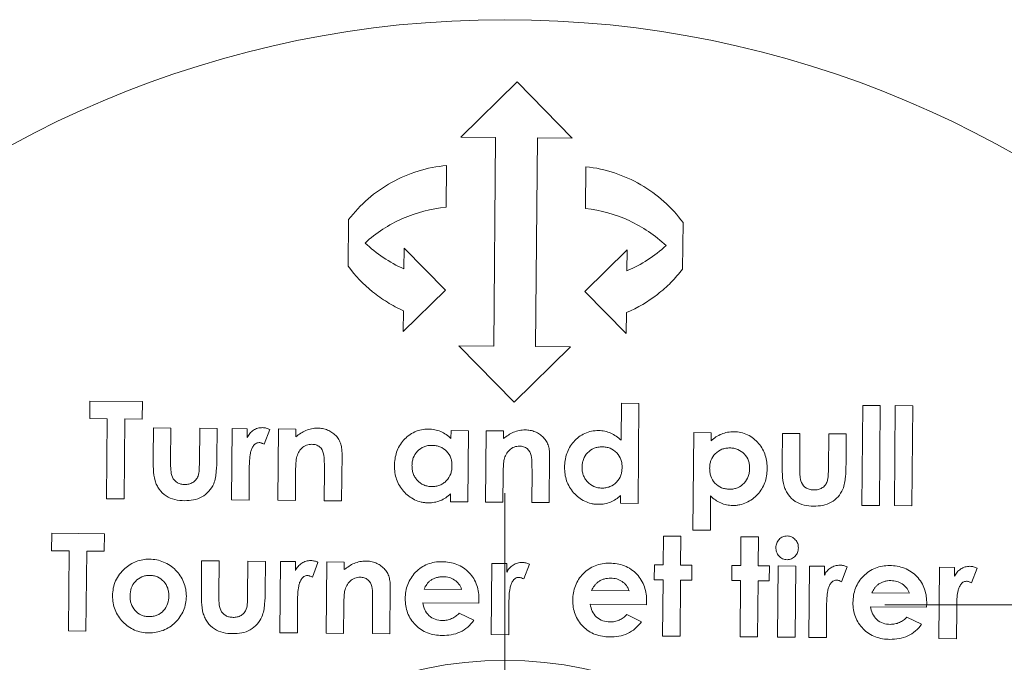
# Model space of a CAD drawing. Header units: millimetres. Extents: x 150 to 972, y 37 to 799.
# Tile 26 of 29: x 877 to 912, y 641 to 664. Entities that reach past the tile are written whole.
import ezdxf

# ---------------------------------------------------------------- set-up
doc = ezdxf.new("R2010")
doc.units = ezdxf.units.MM

# ---------------------------------------------------------------- blocks, each defined once
blk = doc.blocks.new('SW_CENTERMARKSYMBOL_9')
at = {"color": 0, "linetype": 'Continuous', "lineweight": 0}
for p, q in [((0, 2.5), (0, 4.65)), ((0, 0), (0, 2.5)), ((-2.5, 0), (-4.65, 0)), ((0, 0), (-2.5, 0)), ((0, 0), (2.5, 0)), ((0, 0), (0, -2.5)), ((2.5, 0), (4.65, 0)), ((0, -2.5), (0, -4.65))]:
    blk.add_line(p, q, dxfattribs=at)
blk = doc.blocks.new('SW_CENTERMARKSYMBOL_10')
at = {"color": 0, "linetype": 'Continuous', "lineweight": 0}
blk.add_line((0, 5), (0, 20), dxfattribs=at)

msp = doc.modelspace()

# ---------------------------------------------------------------- linework, layer by layer
at = {"color": 7, "linetype": 'Continuous', "lineweight": 15}
for p, q in [((894.828, 661.733), (892.81, 659.751)), ((896.81, 659.716), (894.828, 661.733)), ((892.81, 659.751), (894.06, 659.74)), ((894.06, 659.74), (893.995, 652.24)), ((895.495, 652.227), (895.56, 659.727)), ((895.56, 659.727), (896.81, 659.716)), ((892.288, 657.23), (892.301, 658.73)), ((897.301, 658.686), (897.288, 657.186)), ((888.784, 656.786), (888.77, 655.118)), ((900.769, 655.014), (900.784, 656.681)), ((890.775, 655.768), (890.769, 655.018)), ((892.262, 654.255), (890.775, 655.768)), ((898.775, 655.698), (897.262, 654.212)), ((898.769, 654.948), (898.775, 655.698)), ((890.749, 652.768), (892.262, 654.255)), ((897.262, 654.212), (898.749, 652.699)), ((890.756, 653.518), (890.749, 652.768)), ((898.749, 652.699), (898.755, 653.449)), ((893.995, 652.24), (892.745, 652.251)), ((892.745, 652.251), (894.727, 650.234)), ((894.727, 650.234), (896.745, 652.216)), ((896.745, 652.216), (895.495, 652.227)), ((879.502, 650.272), (879.497, 649.644)), ((881.387, 650.255), (879.502, 650.272)), ((881.381, 649.627), (881.387, 650.255)), ((898.573, 650.195), (898.561, 648.865)), ((899.201, 650.19), (898.573, 650.195)), ((899.17, 646.6), (899.201, 650.19)), ((907.233, 650.12), (907.202, 646.53)), ((907.861, 650.114), (907.233, 650.12)), ((907.83, 646.525), (907.861, 650.114)), ((908.4, 650.109), (908.368, 646.52)), ((909.028, 650.104), (908.4, 650.109)), ((908.996, 646.514), (909.028, 650.104)), ((879.497, 649.644), (880.125, 649.638)), ((880.125, 649.638), (880.1, 646.767)), ((880.728, 646.761), (880.753, 649.633)), ((880.753, 649.633), (881.381, 649.627)), ((881.783, 649.31), (881.773, 648.253)), ((882.411, 649.304), (881.783, 649.31)), ((882.4, 648.077), (882.411, 649.304)), ((883.443, 649.295), (883.432, 648.047)), ((884.071, 649.29), (883.443, 649.295)), ((884.062, 648.215), (884.071, 649.29)), ((884.609, 649.285), (884.587, 646.727)), ((885.148, 649.28), (884.609, 649.285)), ((885.145, 648.966), (885.148, 649.28)), ((886.27, 649.271), (886.247, 646.713)), ((886.898, 649.265), (886.27, 649.271)), ((886.895, 648.994), (886.898, 649.265)), ((885.756, 648.725), (885.955, 649.255)), ((892.462, 649.216), (892.459, 648.928)), ((893.09, 649.211), (892.462, 649.216)), ((893.067, 646.653), (893.09, 649.211)), ((893.718, 649.206), (893.696, 646.648)), ((894.346, 649.2), (893.718, 649.206)), ((894.344, 648.929), (894.346, 649.2)), ((901.166, 649.141), (901.136, 645.641)), ((901.795, 649.135), (901.166, 649.141)), ((901.792, 648.847), (901.795, 649.135)), ((904.352, 649.113), (904.343, 648.056)), ((904.98, 649.107), (904.352, 649.113)), ((904.97, 647.88), (904.98, 649.107)), ((906.012, 649.098), (906.001, 647.85)), ((906.641, 649.093), (906.012, 649.098)), ((906.631, 648.018), (906.641, 649.093)), ((888.536, 646.693), (888.55, 648.37)), ((895.984, 646.628), (895.999, 648.305)), ((885.224, 647.757), (885.223, 647.882)), ((885.215, 646.722), (885.224, 647.757)), ((886.875, 646.707), (886.884, 647.725)), ((887.917, 647.809), (887.907, 646.698)), ((894.324, 646.642), (894.333, 647.66)), ((895.366, 647.744), (895.356, 646.633)), ((892.442, 646.938), (892.439, 646.659)), ((898.544, 646.885), (898.542, 646.606)), ((901.764, 645.635), (901.775, 646.866)), ((880.1, 646.767), (880.728, 646.761)), ((884.587, 646.727), (885.215, 646.722)), ((886.247, 646.713), (886.875, 646.707)), ((887.907, 646.698), (888.536, 646.693)), ((892.439, 646.659), (893.067, 646.653)), ((893.696, 646.648), (894.324, 646.642)), ((895.356, 646.633), (895.984, 646.628)), ((898.542, 646.606), (899.17, 646.6)), ((907.202, 646.53), (907.83, 646.525)), ((908.368, 646.52), (908.996, 646.514)), ((878.138, 645.527), (878.132, 644.899)), ((880.023, 645.511), (878.138, 645.527)), ((880.017, 644.883), (880.023, 645.511)), ((900.08, 645.426), (900.071, 644.394)), ((900.708, 645.42), (900.08, 645.426)), ((900.699, 644.388), (900.708, 645.42)), ((901.136, 645.641), (901.764, 645.635)), ((902.862, 645.401), (902.853, 644.369)), ((903.49, 645.396), (902.862, 645.401)), ((903.481, 644.364), (903.49, 645.396)), ((878.132, 644.899), (878.761, 644.894)), ((878.761, 644.894), (878.736, 642.022)), ((879.364, 642.017), (879.389, 644.888)), ((879.389, 644.888), (880.017, 644.883)), ((883.514, 644.538), (883.505, 643.482)), ((884.142, 644.533), (883.514, 644.538)), ((884.132, 643.305), (884.142, 644.533)), ((885.174, 644.524), (885.163, 643.275)), ((885.803, 644.518), (885.174, 644.524)), ((885.793, 643.443), (885.803, 644.518)), ((886.341, 644.514), (886.319, 641.956)), ((886.879, 644.509), (886.341, 644.514)), ((886.877, 644.194), (886.879, 644.509)), ((887.487, 643.953), (887.687, 644.484)), ((888.001, 644.499), (887.979, 641.941)), ((888.629, 644.494), (888.001, 644.499)), ((888.627, 644.223), (888.629, 644.494)), ((893.924, 644.447), (893.902, 641.89)), ((894.462, 644.443), (893.924, 644.447)), ((894.46, 644.128), (894.462, 644.443)), ((895.07, 643.887), (895.27, 644.417)), ((899.757, 644.396), (899.752, 643.858)), ((900.071, 644.394), (899.757, 644.396)), ((901.103, 644.385), (900.699, 644.388)), ((901.099, 643.846), (901.103, 644.385)), ((902.539, 644.372), (902.534, 643.834)), ((902.853, 644.369), (902.539, 644.372)), ((903.885, 644.36), (903.481, 644.364)), ((903.88, 643.822), (903.885, 644.36)), ((904.199, 644.358), (904.177, 641.8)), ((904.827, 644.352), (904.199, 644.358)), ((904.805, 641.795), (904.827, 644.352)), ((905.321, 644.348), (905.299, 641.79)), ((905.859, 644.343), (905.321, 644.348)), ((905.857, 644.028), (905.859, 644.343)), ((906.467, 643.787), (906.667, 644.318)), ((909.988, 644.307), (909.965, 641.75)), ((910.526, 644.302), (909.988, 644.307)), ((910.523, 643.988), (910.526, 644.302)), ((911.134, 643.747), (911.333, 644.277)), ((899.752, 643.858), (900.067, 643.855)), ((900.067, 643.855), (900.049, 641.836)), ((900.677, 641.831), (900.695, 643.85)), ((900.695, 643.85), (901.099, 643.846)), ((902.534, 643.834), (902.848, 643.831)), ((902.848, 643.831), (902.831, 641.812)), ((903.459, 641.806), (903.477, 643.826)), ((903.477, 643.826), (903.88, 643.822)), ((890.267, 641.921), (890.282, 643.599)), ((892.839, 643.514), (891.493, 643.526)), ((898.852, 643.462), (897.505, 643.474)), ((908.902, 643.374), (907.556, 643.386)), ((886.947, 641.95), (886.956, 642.986)), ((886.956, 642.986), (886.955, 643.111)), ((888.607, 641.936), (888.616, 642.954)), ((889.649, 643.038), (889.639, 641.927)), ((891.444, 643.033), (893.461, 643.015)), ((893.461, 643.015), (893.464, 643.134)), ((894.53, 641.884), (894.539, 642.92)), ((894.539, 642.92), (894.538, 643.045)), ((897.456, 642.981), (899.473, 642.963)), ((899.473, 642.963), (899.476, 643.081)), ((905.936, 642.82), (905.935, 642.945)), ((909.524, 642.875), (909.527, 642.994)), ((910.602, 642.78), (910.601, 642.904)), ((893.278, 642.404), (892.754, 642.659)), ((899.291, 642.352), (898.767, 642.607)), ((905.927, 641.785), (905.936, 642.82)), ((907.507, 642.893), (909.524, 642.875)), ((910.593, 641.744), (910.602, 642.78)), ((909.341, 642.264), (908.818, 642.519)), ((878.736, 642.022), (879.364, 642.017)), ((886.319, 641.956), (886.947, 641.95)), ((887.979, 641.941), (888.607, 641.936)), ((889.639, 641.927), (890.267, 641.921)), ((893.902, 641.89), (894.53, 641.884)), ((900.049, 641.836), (900.677, 641.831)), ((902.831, 641.812), (903.459, 641.806)), ((904.177, 641.8), (904.805, 641.795)), ((905.299, 641.79), (905.927, 641.785)), ((909.965, 641.75), (910.593, 641.744))]:
    msp.add_line(p, q, dxfattribs=at)
for radius in [37, 14]:
    msp.add_circle((894.388, 626.964), radius, dxfattribs=at)
for points, knots in [([(892.301, 658.73), (891.952, 658.698), (891.612, 658.63), (890.952, 658.426), (890.628, 658.288), (890.026, 657.953), (889.746, 657.757), (889.227, 657.308), (888.992, 657.057), (888.784, 656.786)], [0, 0, 0, 0, 0.25, 0.25, 0.5, 0.5, 0.75, 0.75, 1, 1, 1, 1]), ([(900.784, 656.681), (900.581, 656.956), (900.353, 657.207), (899.847, 657.662), (899.564, 657.868), (898.969, 658.214), (898.655, 658.355), (897.995, 658.573), (897.65, 658.648), (897.301, 658.686)], [0, 0, 0, 0, 0.25, 0.25, 0.5, 0.5, 0.75, 0.75, 1, 1, 1, 1]), ([(889.377, 655.947), (889.775, 656.31), (890.223, 656.603), (891.219, 657.044), (891.742, 657.18), (892.288, 657.23)], [0, 0, 0, 0, 0.5, 0.5, 1, 1, 1, 1]), ([(897.288, 657.186), (897.833, 657.127), (898.352, 656.982), (899.341, 656.523), (899.784, 656.222), (900.176, 655.853)], [0, 0, 0, 0, 0.5, 0.5, 1, 1, 1, 1]), ([(888.77, 655.118), (889.022, 654.775), (889.315, 654.468), (889.814, 654.064), (889.992, 653.938), (890.362, 653.71), (890.555, 653.608), (890.756, 653.518)], [0, 0, 0, 0, 0.5, 0.5, 0.75, 0.75, 1, 1, 1, 1]), ([(898.755, 653.449), (899.16, 653.621), (899.53, 653.841), (900.037, 654.235), (900.199, 654.379), (900.5, 654.683), (900.64, 654.844), (900.769, 655.014)], [0, 0, 0, 0, 0.5, 0.5, 0.75, 0.75, 1, 1, 1, 1]), ([(885.7, 649.32), (885.642, 649.319), (885.584, 649.313), (885.472, 649.281), (885.419, 649.257), (885.322, 649.193), (885.277, 649.154), (885.203, 649.066), (885.173, 649.016), (885.145, 648.966)], [0, 0, 0, 0, 0.25, 0.25, 0.5, 0.5, 0.75, 0.75, 1, 1, 1, 1]), ([(885.955, 649.255), (885.915, 649.273), (885.875, 649.29), (885.789, 649.314), (885.745, 649.318), (885.7, 649.32)], [0, 0, 0, 0, 0.5, 0.5, 1, 1, 1, 1]), ([(887.672, 649.303), (887.601, 649.302), (887.53, 649.297), (887.39, 649.268), (887.322, 649.247), (887.127, 649.163), (887.008, 649.081), (886.895, 648.994)], [0, 0, 0, 0, 0.25, 0.25, 0.5, 0.5, 1, 1, 1, 1]), ([(888.328, 649.034), (888.284, 649.075), (888.239, 649.115), (888.139, 649.183), (888.085, 649.211), (887.974, 649.257), (887.914, 649.275), (887.795, 649.298), (887.733, 649.301), (887.672, 649.303)], [0, 0, 0, 0, 0.25, 0.25, 0.5, 0.5, 0.75, 0.75, 1, 1, 1, 1]), ([(891.651, 649.268), (891.566, 649.267), (891.481, 649.262), (891.316, 649.229), (891.234, 649.202), (891.004, 649.097), (890.869, 648.991), (890.702, 648.804), (890.652, 648.736), (890.569, 648.592), (890.536, 648.516), (890.483, 648.36), (890.463, 648.278), (890.438, 648.115), (890.434, 648.033), (890.431, 647.95)], [0, 0, 0, 0, 0.125, 0.125, 0.25, 0.25, 0.5, 0.5, 0.625, 0.625, 0.75, 0.75, 0.875, 0.875, 1, 1, 1, 1]), ([(892.459, 648.928), (892.405, 648.98), (892.349, 649.029), (892.225, 649.114), (892.16, 649.15), (892.023, 649.208), (891.95, 649.23), (891.802, 649.261), (891.727, 649.266), (891.651, 649.268)], [0, 0, 0, 0, 0.25, 0.25, 0.5, 0.5, 0.75, 0.75, 1, 1, 1, 1]), ([(888.55, 648.37), (888.55, 648.43), (888.548, 648.49), (888.534, 648.609), (888.523, 648.668), (888.49, 648.782), (888.467, 648.837), (888.407, 648.942), (888.369, 648.989), (888.328, 649.034)], [0, 0, 0, 0, 0.25, 0.25, 0.5, 0.5, 0.75, 0.75, 1, 1, 1, 1]), ([(895.121, 649.238), (895.049, 649.237), (894.978, 649.232), (894.837, 649.203), (894.769, 649.182), (894.575, 649.098), (894.456, 649.015), (894.344, 648.929)], [0, 0, 0, 0, 0.25, 0.25, 0.5, 0.5, 1, 1, 1, 1]), ([(895.777, 648.969), (895.732, 649.01), (895.688, 649.051), (895.586, 649.119), (895.533, 649.147), (895.421, 649.192), (895.362, 649.21), (895.242, 649.233), (895.182, 649.236), (895.121, 649.238)], [0, 0, 0, 0, 0.25, 0.25, 0.5, 0.5, 0.75, 0.75, 1, 1, 1, 1]), ([(895.999, 648.305), (895.998, 648.365), (895.997, 648.424), (895.983, 648.543), (895.971, 648.602), (895.938, 648.716), (895.916, 648.771), (895.856, 648.877), (895.818, 648.924), (895.777, 648.969)], [0, 0, 0, 0, 0.25, 0.25, 0.5, 0.5, 0.75, 0.75, 1, 1, 1, 1]), ([(897.753, 649.215), (897.668, 649.214), (897.583, 649.209), (897.418, 649.175), (897.336, 649.149), (897.106, 649.044), (896.972, 648.938), (896.749, 648.69), (896.665, 648.543), (896.585, 648.308), (896.565, 648.226), (896.54, 648.063), (896.536, 647.98), (896.534, 647.897)], [0, 0, 0, 0, 0.125, 0.125, 0.25, 0.25, 0.5, 0.5, 0.75, 0.75, 0.875, 0.875, 1, 1, 1, 1]), ([(898.561, 648.865), (898.507, 648.918), (898.452, 648.968), (898.328, 649.055), (898.263, 649.093), (898.125, 649.153), (898.052, 649.177), (897.904, 649.208), (897.829, 649.212), (897.753, 649.215)], [0, 0, 0, 0, 0.25, 0.25, 0.5, 0.5, 0.75, 0.75, 1, 1, 1, 1]), ([(902.608, 649.173), (902.531, 649.172), (902.456, 649.167), (902.306, 649.139), (902.234, 649.118), (902.096, 649.062), (902.029, 649.027), (901.904, 648.945), (901.847, 648.897), (901.792, 648.847)], [0, 0, 0, 0, 0.25, 0.25, 0.5, 0.5, 0.75, 0.75, 1, 1, 1, 1]), ([(903.803, 647.834), (903.801, 647.916), (903.799, 647.998), (903.777, 648.159), (903.76, 648.239), (903.711, 648.396), (903.677, 648.474), (903.598, 648.62), (903.55, 648.688), (903.44, 648.816), (903.379, 648.876), (903.248, 648.98), (903.176, 649.026), (903.023, 649.1), (902.943, 649.127), (902.778, 649.163), (902.693, 649.17), (902.608, 649.173)], [0, 0, 0, 0, 0.125, 0.125, 0.25, 0.25, 0.375, 0.375, 0.5, 0.5, 0.625, 0.625, 0.75, 0.75, 0.875, 0.875, 1, 1, 1, 1]), ([(885.223, 647.882), (885.225, 648.057), (885.232, 648.232), (885.272, 648.446), (885.283, 648.488), (885.312, 648.571), (885.333, 648.611), (885.383, 648.685), (885.412, 648.719), (885.468, 648.756), (885.488, 648.767), (885.531, 648.78), (885.553, 648.782), (885.575, 648.783)], [0, 0, 0, 0, 0.5, 0.5, 0.625, 0.625, 0.75, 0.75, 0.875, 0.875, 0.9375, 0.9375, 1, 1, 1, 1]), ([(885.575, 648.783), (885.591, 648.782), (885.607, 648.781), (885.623, 648.777), (885.638, 648.774), (885.654, 648.769), (885.668, 648.764), (885.683, 648.758), (885.698, 648.752), (885.713, 648.745), (885.727, 648.739), (885.741, 648.732), (885.756, 648.725)], [0, 0, 0, 0, 0.0000481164, 0.0000481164, 0.0000481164, 0.0000963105, 0.0000963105, 0.0000963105, 0.000144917, 0.000144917, 0.000144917, 0.0001936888, 0.0001936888, 0.0001936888, 0.0001936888]), ([(886.918, 648.24), (886.936, 648.303), (886.957, 648.365), (887.018, 648.48), (887.058, 648.535), (887.155, 648.626), (887.212, 648.663), (887.305, 648.7), (887.338, 648.708), (887.404, 648.719), (887.438, 648.72), (887.471, 648.722)], [0, 0, 0, 0, 0.25, 0.25, 0.5, 0.5, 0.75, 0.75, 0.875, 0.875, 1, 1, 1, 1]), ([(887.471, 648.722), (887.521, 648.719), (887.57, 648.715), (887.663, 648.685), (887.707, 648.662), (887.82, 648.569), (887.866, 648.479), (887.906, 648.291), (887.91, 648.194), (887.917, 648.002), (887.918, 647.905), (887.917, 647.809)], [0, 0, 0, 0, 0.125, 0.125, 0.25, 0.25, 0.5, 0.5, 0.75, 0.75, 1, 1, 1, 1]), ([(891.06, 647.955), (891.061, 648.002), (891.064, 648.048), (891.078, 648.14), (891.09, 648.186), (891.137, 648.319), (891.189, 648.401), (891.323, 648.54), (891.403, 648.596), (891.537, 648.651), (891.583, 648.665), (891.679, 648.681), (891.729, 648.683), (891.778, 648.684)], [0, 0, 0, 0, 0.125, 0.125, 0.25, 0.25, 0.5, 0.5, 0.75, 0.75, 0.875, 0.875, 1, 1, 1, 1]), ([(891.778, 648.684), (891.827, 648.682), (891.875, 648.679), (891.971, 648.662), (892.017, 648.649), (892.153, 648.596), (892.233, 648.539), (892.369, 648.4), (892.42, 648.317), (892.468, 648.182), (892.479, 648.135), (892.493, 648.041), (892.494, 647.992), (892.495, 647.944)], [0, 0, 0, 0, 0.125, 0.125, 0.25, 0.25, 0.5, 0.5, 0.75, 0.75, 0.875, 0.875, 1, 1, 1, 1]), ([(894.367, 648.175), (894.385, 648.238), (894.405, 648.3), (894.467, 648.415), (894.506, 648.47), (894.603, 648.56), (894.659, 648.598), (894.753, 648.634), (894.786, 648.643), (894.852, 648.654), (894.886, 648.655), (894.92, 648.657)], [0, 0, 0, 0, 0.25, 0.25, 0.5, 0.5, 0.75, 0.75, 0.875, 0.875, 1, 1, 1, 1]), ([(894.92, 648.657), (894.969, 648.654), (895.018, 648.65), (895.111, 648.62), (895.156, 648.597), (895.269, 648.503), (895.315, 648.412), (895.355, 648.223), (895.359, 648.127), (895.365, 647.936), (895.366, 647.84), (895.366, 647.744)], [0, 0, 0, 0, 0.125, 0.125, 0.25, 0.25, 0.5, 0.5, 0.75, 0.75, 1, 1, 1, 1]), ([(897.162, 647.901), (897.164, 647.949), (897.166, 647.996), (897.181, 648.088), (897.193, 648.133), (897.24, 648.266), (897.291, 648.348), (897.425, 648.486), (897.505, 648.543), (897.639, 648.598), (897.685, 648.611), (897.781, 648.628), (897.831, 648.63), (897.88, 648.631)], [0, 0, 0, 0, 0.125, 0.125, 0.25, 0.25, 0.5, 0.5, 0.75, 0.75, 0.875, 0.875, 1, 1, 1, 1]), ([(897.88, 648.631), (897.929, 648.629), (897.978, 648.626), (898.073, 648.609), (898.12, 648.596), (898.257, 648.542), (898.338, 648.484), (898.471, 648.346), (898.524, 648.262), (898.57, 648.127), (898.582, 648.08), (898.595, 647.986), (898.597, 647.939), (898.598, 647.891)], [0, 0, 0, 0, 0.125, 0.125, 0.25, 0.25, 0.5, 0.5, 0.75, 0.75, 0.875, 0.875, 1, 1, 1, 1]), ([(901.739, 647.864), (901.74, 647.911), (901.743, 647.959), (901.758, 648.052), (901.77, 648.098), (901.819, 648.233), (901.872, 648.315), (902.007, 648.452), (902.089, 648.507), (902.224, 648.559), (902.271, 648.572), (902.368, 648.588), (902.417, 648.59), (902.466, 648.591)], [0, 0, 0, 0, 0.125, 0.125, 0.25, 0.25, 0.5, 0.5, 0.75, 0.75, 0.875, 0.875, 1, 1, 1, 1]), ([(902.466, 648.591), (902.515, 648.589), (902.563, 648.586), (902.657, 648.569), (902.703, 648.555), (902.838, 648.499), (902.918, 648.442), (903.049, 648.302), (903.101, 648.219), (903.147, 648.084), (903.158, 648.037), (903.172, 647.944), (903.173, 647.896), (903.174, 647.849)], [0, 0, 0, 0, 0.125, 0.125, 0.25, 0.25, 0.5, 0.5, 0.75, 0.75, 0.875, 0.875, 1, 1, 1, 1]), ([(881.773, 648.253), (881.773, 648.112), (881.774, 647.971), (881.789, 647.689), (881.803, 647.548), (881.842, 647.413)], [0, 0, 0, 0, 0.5, 0.5, 1, 1, 1, 1]), ([(883.946, 647.306), (884.004, 647.45), (884.027, 647.604), (884.054, 647.909), (884.06, 648.062), (884.062, 648.215)], [0, 0, 0, 0, 0.5, 0.5, 1, 1, 1, 1]), ([(886.884, 647.725), (886.885, 647.811), (886.886, 647.897), (886.895, 648.069), (886.899, 648.155), (886.918, 648.24)], [0, 0, 0, 0, 0.5, 0.5, 1, 1, 1, 1]), ([(882.909, 647.281), (882.863, 647.282), (882.817, 647.285), (882.728, 647.306), (882.684, 647.322), (882.566, 647.388), (882.503, 647.46), (882.426, 647.623), (882.415, 647.715), (882.401, 647.895), (882.399, 647.986), (882.4, 648.077)], [0, 0, 0, 0, 0.125, 0.125, 0.25, 0.25, 0.5, 0.5, 0.75, 0.75, 1, 1, 1, 1]), ([(883.432, 648.047), (883.431, 647.968), (883.428, 647.889), (883.418, 647.731), (883.412, 647.652), (883.384, 647.576)], [0, 0, 0, 0, 0.5, 0.5, 1, 1, 1, 1]), ([(890.431, 647.95), (890.432, 647.868), (890.435, 647.785), (890.46, 647.623), (890.479, 647.543), (890.561, 647.308), (890.646, 647.163), (890.813, 646.976), (890.874, 646.919), (891.005, 646.815), (891.078, 646.77), (891.229, 646.696), (891.309, 646.669), (891.434, 646.64), (891.476, 646.633), (891.561, 646.624), (891.604, 646.622), (891.647, 646.621)], [0, 0, 0, 0, 0.125, 0.125, 0.25, 0.25, 0.5, 0.5, 0.625, 0.625, 0.75, 0.75, 0.875, 0.875, 0.9375, 0.9375, 1, 1, 1, 1]), ([(891.767, 647.203), (891.719, 647.205), (891.67, 647.209), (891.575, 647.227), (891.528, 647.242), (891.394, 647.3), (891.315, 647.358), (891.218, 647.464), (891.189, 647.502), (891.139, 647.584), (891.119, 647.628), (891.087, 647.717), (891.076, 647.764), (891.062, 647.859), (891.061, 647.907), (891.06, 647.955)], [0, 0, 0, 0, 0.125, 0.125, 0.25, 0.25, 0.5, 0.5, 0.625, 0.625, 0.75, 0.75, 0.875, 0.875, 1, 1, 1, 1]), ([(892.495, 647.944), (892.494, 647.897), (892.491, 647.849), (892.477, 647.755), (892.465, 647.709), (892.417, 647.573), (892.366, 647.489), (892.265, 647.383), (892.228, 647.351), (892.148, 647.296), (892.103, 647.273), (892.012, 647.236), (891.965, 647.223), (891.867, 647.206), (891.817, 647.204), (891.767, 647.203)], [0, 0, 0, 0, 0.125, 0.125, 0.25, 0.25, 0.5, 0.5, 0.625, 0.625, 0.75, 0.75, 0.875, 0.875, 1, 1, 1, 1]), ([(894.333, 647.66), (894.334, 647.746), (894.335, 647.832), (894.339, 647.918), (894.341, 647.961), (894.343, 648.004), (894.347, 648.047), (894.351, 648.09), (894.357, 648.133), (894.367, 648.175)], [0, 0, 0, 0, 0.0002644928, 0.0002644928, 0.0002644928, 0.0003970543, 0.0003970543, 0.0003970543, 0.0005303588, 0.0005303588, 0.0005303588, 0.0005303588]), ([(896.534, 647.897), (896.535, 647.815), (896.538, 647.732), (896.562, 647.571), (896.581, 647.491), (896.664, 647.255), (896.748, 647.11), (896.916, 646.922), (896.977, 646.865), (897.109, 646.761), (897.182, 646.716), (897.333, 646.643), (897.413, 646.615), (897.537, 646.587), (897.579, 646.579), (897.664, 646.57), (897.706, 646.569), (897.749, 646.568)], [0, 0, 0, 0, 0.125, 0.125, 0.25, 0.25, 0.5, 0.5, 0.625, 0.625, 0.75, 0.75, 0.875, 0.875, 0.9375, 0.9375, 1, 1, 1, 1]), ([(897.87, 647.15), (897.821, 647.152), (897.773, 647.155), (897.678, 647.174), (897.631, 647.188), (897.497, 647.247), (897.418, 647.305), (897.32, 647.411), (897.291, 647.449), (897.241, 647.532), (897.221, 647.575), (897.189, 647.665), (897.178, 647.712), (897.164, 647.806), (897.163, 647.854), (897.162, 647.901)], [0, 0, 0, 0, 0.125, 0.125, 0.25, 0.25, 0.5, 0.5, 0.625, 0.625, 0.75, 0.75, 0.875, 0.875, 1, 1, 1, 1]), ([(898.598, 647.891), (898.596, 647.843), (898.594, 647.795), (898.579, 647.701), (898.567, 647.655), (898.519, 647.519), (898.468, 647.436), (898.333, 647.295), (898.252, 647.238), (898.115, 647.183), (898.068, 647.169), (897.97, 647.153), (897.92, 647.151), (897.87, 647.15)], [0, 0, 0, 0, 0.125, 0.125, 0.25, 0.25, 0.5, 0.5, 0.75, 0.75, 0.875, 0.875, 1, 1, 1, 1]), ([(902.454, 647.11), (902.405, 647.112), (902.356, 647.115), (902.261, 647.132), (902.214, 647.146), (902.078, 647.202), (901.995, 647.26), (901.862, 647.403), (901.812, 647.488), (901.765, 647.625), (901.754, 647.672), (901.741, 647.768), (901.74, 647.816), (901.739, 647.864)], [0, 0, 0, 0, 0.125, 0.125, 0.25, 0.25, 0.5, 0.5, 0.75, 0.75, 0.875, 0.875, 1, 1, 1, 1]), ([(903.174, 647.849), (903.173, 647.801), (903.17, 647.753), (903.155, 647.66), (903.143, 647.614), (903.093, 647.48), (903.041, 647.398), (902.909, 647.258), (902.829, 647.201), (902.695, 647.145), (902.649, 647.131), (902.553, 647.114), (902.503, 647.111), (902.454, 647.11)], [0, 0, 0, 0, 0.125, 0.125, 0.25, 0.25, 0.5, 0.5, 0.75, 0.75, 0.875, 0.875, 1, 1, 1, 1]), ([(904.343, 648.056), (904.343, 647.916), (904.343, 647.775), (904.359, 647.494), (904.372, 647.353), (904.412, 647.216)], [0, 0, 0, 0, 0.5, 0.5, 1, 1, 1, 1]), ([(905.479, 647.084), (905.433, 647.085), (905.387, 647.088), (905.298, 647.109), (905.254, 647.125), (905.134, 647.192), (905.07, 647.266), (905.013, 647.39), (905.002, 647.434), (904.986, 647.523), (904.981, 647.567), (904.971, 647.701), (904.969, 647.79), (904.97, 647.88)], [0, 0, 0, 0, 0.125, 0.125, 0.25, 0.25, 0.5, 0.5, 0.625, 0.625, 0.75, 0.75, 1, 1, 1, 1]), ([(906.001, 647.85), (906, 647.77), (905.998, 647.691), (905.988, 647.533), (905.981, 647.454), (905.954, 647.38)], [0, 0, 0, 0, 0.5, 0.5, 1, 1, 1, 1]), ([(906.515, 647.109), (906.573, 647.252), (906.596, 647.403), (906.624, 647.71), (906.63, 647.864), (906.631, 648.018)], [0, 0, 0, 0, 0.5, 0.5, 1, 1, 1, 1]), ([(883.384, 647.576), (883.364, 647.531), (883.342, 647.487), (883.279, 647.41), (883.241, 647.376), (883.155, 647.325), (883.107, 647.307), (883.009, 647.284), (882.959, 647.282), (882.909, 647.281)], [0, 0, 0, 0, 0.25, 0.25, 0.5, 0.5, 0.75, 0.75, 1, 1, 1, 1]), ([(902.566, 646.526), (902.608, 646.526), (902.651, 646.527), (902.735, 646.534), (902.777, 646.541), (902.9, 646.567), (902.982, 646.593), (903.21, 646.699), (903.345, 646.803), (903.57, 647.045), (903.659, 647.19), (903.746, 647.422), (903.767, 647.502), (903.795, 647.667), (903.8, 647.75), (903.803, 647.834)], [0, 0, 0, 0, 0.0625, 0.0625, 0.125, 0.125, 0.25, 0.25, 0.5, 0.5, 0.75, 0.75, 0.875, 0.875, 1, 1, 1, 1]), ([(881.842, 647.413), (881.861, 647.359), (881.88, 647.305), (881.93, 647.204), (881.959, 647.155), (882.058, 647.017), (882.141, 646.935), (882.332, 646.809), (882.441, 646.765), (882.667, 646.709), (882.785, 646.7), (882.902, 646.697)], [0, 0, 0, 0, 0.125, 0.125, 0.25, 0.25, 0.5, 0.5, 0.75, 0.75, 1, 1, 1, 1]), ([(882.902, 646.697), (883.009, 646.698), (883.116, 646.704), (883.325, 646.746), (883.429, 646.782), (883.617, 646.886), (883.702, 646.956), (883.844, 647.115), (883.899, 647.209), (883.946, 647.306)], [0, 0, 0, 0, 0.25, 0.25, 0.5, 0.5, 0.75, 0.75, 1, 1, 1, 1]), ([(904.412, 647.216), (904.43, 647.162), (904.45, 647.109), (904.5, 647.007), (904.529, 646.958), (904.63, 646.817), (904.713, 646.735), (904.908, 646.608), (905.017, 646.566), (905.242, 646.511), (905.356, 646.503), (905.472, 646.5)], [0, 0, 0, 0, 0.125, 0.125, 0.25, 0.25, 0.5, 0.5, 0.75, 0.75, 1, 1, 1, 1]), ([(905.954, 647.38), (905.934, 647.334), (905.912, 647.291), (905.85, 647.215), (905.812, 647.18), (905.727, 647.129), (905.679, 647.111), (905.581, 647.088), (905.53, 647.085), (905.479, 647.084)], [0, 0, 0, 0, 0.25, 0.25, 0.5, 0.5, 0.75, 0.75, 1, 1, 1, 1]), ([(891.647, 646.621), (891.72, 646.622), (891.794, 646.626), (891.939, 646.652), (892.009, 646.672), (892.144, 646.728), (892.209, 646.763), (892.33, 646.844), (892.386, 646.89), (892.442, 646.938)], [0, 0, 0, 0, 0.25, 0.25, 0.5, 0.5, 0.75, 0.75, 1, 1, 1, 1]), ([(897.749, 646.568), (897.823, 646.569), (897.897, 646.572), (898.042, 646.599), (898.112, 646.619), (898.247, 646.675), (898.312, 646.71), (898.433, 646.791), (898.489, 646.837), (898.544, 646.885)], [0, 0, 0, 0, 0.25, 0.25, 0.5, 0.5, 0.75, 0.75, 1, 1, 1, 1]), ([(901.775, 646.866), (901.829, 646.816), (901.884, 646.767), (902.005, 646.682), (902.068, 646.645), (902.202, 646.585), (902.273, 646.563), (902.418, 646.534), (902.492, 646.528), (902.566, 646.526)], [0, 0, 0, 0, 0.25, 0.25, 0.5, 0.5, 0.75, 0.75, 1, 1, 1, 1]), ([(905.472, 646.5), (905.581, 646.502), (905.689, 646.508), (905.9, 646.55), (906.004, 646.587), (906.19, 646.691), (906.274, 646.761), (906.415, 646.919), (906.469, 647.012), (906.515, 647.109)], [0, 0, 0, 0, 0.25, 0.25, 0.5, 0.5, 0.75, 0.75, 1, 1, 1, 1]), ([(904.521, 645.432), (904.494, 645.431), (904.467, 645.429), (904.414, 645.42), (904.388, 645.412), (904.313, 645.379), (904.269, 645.347), (904.195, 645.269), (904.165, 645.223), (904.125, 645.124), (904.119, 645.07), (904.115, 645.016)], [0, 0, 0, 0, 0.125, 0.125, 0.25, 0.25, 0.5, 0.5, 0.75, 0.75, 1, 1, 1, 1]), ([(904.923, 645), (904.92, 645.054), (904.916, 645.107), (904.879, 645.21), (904.849, 645.257), (904.775, 645.339), (904.731, 645.373), (904.656, 645.408), (904.63, 645.418), (904.576, 645.429), (904.549, 645.43), (904.521, 645.432)], [0, 0, 0, 0, 0.25, 0.25, 0.5, 0.5, 0.75, 0.75, 0.875, 0.875, 1, 1, 1, 1]), ([(904.115, 645.016), (904.117, 644.962), (904.123, 644.908), (904.16, 644.805), (904.189, 644.756), (904.263, 644.673), (904.306, 644.639), (904.383, 644.603), (904.409, 644.594), (904.463, 644.582), (904.491, 644.581), (904.519, 644.579)], [0, 0, 0, 0, 0.25, 0.25, 0.5, 0.5, 0.75, 0.75, 0.875, 0.875, 1, 1, 1, 1]), ([(904.519, 644.579), (904.573, 644.582), (904.627, 644.588), (904.727, 644.634), (904.77, 644.667), (904.844, 644.746), (904.874, 644.792), (904.913, 644.891), (904.92, 644.946), (904.923, 645)], [0, 0, 0, 0, 0.25, 0.25, 0.5, 0.5, 0.75, 0.75, 1, 1, 1, 1]), ([(881.637, 644.599), (881.557, 644.598), (881.477, 644.594), (881.319, 644.566), (881.242, 644.545), (881.094, 644.488), (881.021, 644.451), (880.884, 644.367), (880.821, 644.317), (880.76, 644.264)], [0, 0, 0, 0, 0.25, 0.25, 0.5, 0.5, 0.75, 0.75, 1, 1, 1, 1]), ([(882.965, 643.266), (882.964, 643.354), (882.958, 643.441), (882.926, 643.611), (882.901, 643.695), (882.834, 643.856), (882.794, 643.933), (882.699, 644.077), (882.643, 644.146), (882.52, 644.269), (882.453, 644.323), (882.308, 644.418), (882.23, 644.46), (882.07, 644.527), (881.987, 644.554), (881.814, 644.589), (881.726, 644.597), (881.637, 644.599)], [0, 0, 0, 0, 0.125, 0.125, 0.25, 0.25, 0.375, 0.375, 0.5, 0.5, 0.625, 0.625, 0.75, 0.75, 0.875, 0.875, 1, 1, 1, 1]), ([(887.432, 644.549), (887.373, 644.547), (887.316, 644.542), (887.204, 644.509), (887.15, 644.485), (887.054, 644.422), (887.009, 644.383), (886.934, 644.295), (886.905, 644.245), (886.877, 644.194)], [0, 0, 0, 0, 0.25, 0.25, 0.5, 0.5, 0.75, 0.75, 1, 1, 1, 1]), ([(887.687, 644.484), (887.647, 644.502), (887.606, 644.519), (887.52, 644.542), (887.476, 644.546), (887.432, 644.549)], [0, 0, 0, 0, 0.5, 0.5, 1, 1, 1, 1]), ([(889.404, 644.532), (889.332, 644.531), (889.261, 644.525), (889.121, 644.496), (889.054, 644.476), (888.859, 644.392), (888.74, 644.309), (888.627, 644.223)], [0, 0, 0, 0, 0.25, 0.25, 0.5, 0.5, 1, 1, 1, 1]), ([(890.06, 644.262), (890.016, 644.304), (889.971, 644.344), (889.869, 644.412), (889.816, 644.44), (889.704, 644.486), (889.645, 644.503), (889.526, 644.526), (889.465, 644.529), (889.404, 644.532)], [0, 0, 0, 0, 0.25, 0.25, 0.5, 0.5, 0.75, 0.75, 1, 1, 1, 1]), ([(892.134, 644.508), (892.046, 644.507), (891.958, 644.503), (891.787, 644.473), (891.701, 644.45), (891.538, 644.385), (891.46, 644.345), (891.317, 644.247), (891.249, 644.189), (891.066, 644.002), (890.969, 643.852), (890.877, 643.61), (890.854, 643.526), (890.824, 643.355), (890.819, 643.268), (890.817, 643.182)], [0, 0, 0, 0, 0.125, 0.125, 0.25, 0.25, 0.375, 0.375, 0.5, 0.5, 0.75, 0.75, 0.875, 0.875, 1, 1, 1, 1]), ([(893.464, 643.134), (893.463, 643.223), (893.46, 643.312), (893.435, 643.486), (893.415, 643.572), (893.33, 643.825), (893.235, 643.982), (893.049, 644.177), (892.981, 644.236), (892.832, 644.336), (892.751, 644.379), (892.583, 644.445), (892.496, 644.468), (892.316, 644.5), (892.225, 644.505), (892.134, 644.508)], [0, 0, 0, 0, 0.125, 0.125, 0.25, 0.25, 0.5, 0.5, 0.625, 0.625, 0.75, 0.75, 0.875, 0.875, 1, 1, 1, 1]), ([(895.015, 644.483), (894.956, 644.481), (894.898, 644.476), (894.787, 644.443), (894.733, 644.419), (894.636, 644.355), (894.592, 644.316), (894.517, 644.228), (894.488, 644.178), (894.46, 644.128)], [0, 0, 0, 0, 0.25, 0.25, 0.5, 0.5, 0.75, 0.75, 1, 1, 1, 1]), ([(895.27, 644.417), (895.229, 644.435), (895.189, 644.453), (895.103, 644.476), (895.059, 644.48), (895.015, 644.483)], [0, 0, 0, 0, 0.5, 0.5, 1, 1, 1, 1]), ([(898.146, 644.455), (898.058, 644.454), (897.97, 644.45), (897.798, 644.42), (897.713, 644.397), (897.55, 644.332), (897.473, 644.292), (897.329, 644.194), (897.262, 644.137), (897.079, 643.95), (896.982, 643.8), (896.89, 643.559), (896.867, 643.475), (896.837, 643.303), (896.832, 643.216), (896.829, 643.129)], [0, 0, 0, 0, 0.125, 0.125, 0.25, 0.25, 0.375, 0.375, 0.5, 0.5, 0.75, 0.75, 0.875, 0.875, 1, 1, 1, 1]), ([(899.476, 643.081), (899.475, 643.17), (899.473, 643.259), (899.448, 643.433), (899.428, 643.519), (899.343, 643.772), (899.248, 643.929), (899.062, 644.125), (898.994, 644.183), (898.844, 644.284), (898.763, 644.327), (898.595, 644.393), (898.507, 644.416), (898.328, 644.448), (898.237, 644.453), (898.146, 644.455)], [0, 0, 0, 0, 0.125, 0.125, 0.25, 0.25, 0.5, 0.5, 0.625, 0.625, 0.75, 0.75, 0.875, 0.875, 1, 1, 1, 1]), ([(906.412, 644.383), (906.353, 644.382), (906.295, 644.376), (906.184, 644.343), (906.129, 644.319), (906.033, 644.256), (905.989, 644.217), (905.914, 644.129), (905.885, 644.079), (905.857, 644.028)], [0, 0, 0, 0, 0.25, 0.25, 0.5, 0.5, 0.75, 0.75, 1, 1, 1, 1]), ([(906.667, 644.318), (906.626, 644.336), (906.585, 644.354), (906.499, 644.377), (906.456, 644.381), (906.412, 644.383)], [0, 0, 0, 0, 0.5, 0.5, 1, 1, 1, 1]), ([(908.197, 644.368), (908.109, 644.367), (908.021, 644.362), (907.85, 644.333), (907.765, 644.31), (907.602, 644.245), (907.525, 644.205), (907.383, 644.108), (907.315, 644.051), (907.193, 643.927), (907.139, 643.86), (907.044, 643.715), (907.004, 643.636), (906.942, 643.474), (906.919, 643.391), (906.888, 643.218), (906.883, 643.13), (906.88, 643.041)], [0, 0, 0, 0, 0.125, 0.125, 0.25, 0.25, 0.375, 0.375, 0.5, 0.5, 0.625, 0.625, 0.75, 0.75, 0.875, 0.875, 1, 1, 1, 1]), ([(909.527, 642.994), (909.526, 643.083), (909.524, 643.171), (909.499, 643.345), (909.479, 643.431), (909.393, 643.685), (909.298, 643.844), (909.11, 644.04), (909.041, 644.098), (908.891, 644.199), (908.81, 644.241), (908.642, 644.306), (908.555, 644.329), (908.377, 644.36), (908.287, 644.365), (908.197, 644.368)], [0, 0, 0, 0, 0.125, 0.125, 0.25, 0.25, 0.5, 0.5, 0.625, 0.625, 0.75, 0.75, 0.875, 0.875, 1, 1, 1, 1]), ([(911.078, 644.343), (911.019, 644.341), (910.961, 644.335), (910.85, 644.303), (910.796, 644.278), (910.7, 644.215), (910.656, 644.176), (910.581, 644.088), (910.551, 644.038), (910.523, 643.988)], [0, 0, 0, 0, 0.25, 0.25, 0.5, 0.5, 0.75, 0.75, 1, 1, 1, 1]), ([(911.333, 644.277), (911.293, 644.295), (911.252, 644.313), (911.166, 644.336), (911.122, 644.34), (911.078, 644.343)], [0, 0, 0, 0, 0.5, 0.5, 1, 1, 1, 1]), ([(880.76, 644.264), (880.692, 644.2), (880.626, 644.134), (880.514, 643.985), (880.467, 643.905), (880.391, 643.737), (880.363, 643.648), (880.327, 643.468), (880.321, 643.377), (880.317, 643.285)], [0, 0, 0, 0, 0.25, 0.25, 0.5, 0.5, 0.75, 0.75, 1, 1, 1, 1]), ([(880.945, 643.285), (880.948, 643.379), (880.96, 643.471), (881.022, 643.648), (881.071, 643.731), (881.202, 643.871), (881.28, 643.928), (881.412, 643.983), (881.457, 643.996), (881.55, 644.013), (881.598, 644.015), (881.646, 644.016)], [0, 0, 0, 0, 0.25, 0.25, 0.5, 0.5, 0.75, 0.75, 0.875, 0.875, 1, 1, 1, 1]), ([(881.646, 644.016), (881.694, 644.014), (881.742, 644.011), (881.834, 643.994), (881.88, 643.981), (882.012, 643.925), (882.089, 643.868), (882.217, 643.728), (882.265, 643.645), (882.31, 643.51), (882.321, 643.464), (882.335, 643.369), (882.336, 643.321), (882.336, 643.273)], [0, 0, 0, 0, 0.125, 0.125, 0.25, 0.25, 0.5, 0.5, 0.75, 0.75, 0.875, 0.875, 1, 1, 1, 1]), ([(886.955, 643.111), (886.957, 643.286), (886.963, 643.461), (887.004, 643.676), (887.015, 643.718), (887.045, 643.801), (887.066, 643.84), (887.115, 643.914), (887.144, 643.948), (887.2, 643.985), (887.22, 643.995), (887.262, 644.009), (887.285, 644.011), (887.307, 644.011)], [0, 0, 0, 0, 0.5, 0.5, 0.625, 0.625, 0.75, 0.75, 0.875, 0.875, 0.9375, 0.9375, 1, 1, 1, 1]), ([(887.307, 644.011), (887.323, 644.01), (887.339, 644.009), (887.355, 644.006), (887.37, 644.003), (887.385, 643.998), (887.4, 643.992), (887.43, 643.981), (887.459, 643.967), (887.487, 643.953)], [0, 0, 0, 0, 0.0000481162, 0.0000481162, 0.0000481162, 0.0000963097, 0.0000963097, 0.0000963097, 0.0001927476, 0.0001927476, 0.0001927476, 0.0001927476]), ([(890.282, 643.599), (890.281, 643.659), (890.28, 643.719), (890.266, 643.838), (890.254, 643.897), (890.221, 644.011), (890.198, 644.066), (890.139, 644.171), (890.101, 644.218), (890.06, 644.262)], [0, 0, 0, 0, 0.25, 0.25, 0.5, 0.5, 0.75, 0.75, 1, 1, 1, 1]), ([(891.723, 643.833), (891.757, 643.855), (891.791, 643.877), (891.864, 643.913), (891.902, 643.926), (891.979, 643.949), (892.019, 643.957), (892.099, 643.967), (892.14, 643.968), (892.18, 643.969)], [0, 0, 0, 0, 0.25, 0.25, 0.5, 0.5, 0.75, 0.75, 1, 1, 1, 1]), ([(892.18, 643.969), (892.252, 643.966), (892.324, 643.96), (892.462, 643.92), (892.528, 643.889), (892.645, 643.81), (892.699, 643.761), (892.786, 643.649), (892.815, 643.582), (892.839, 643.514)], [0, 0, 0, 0, 0.25, 0.25, 0.5, 0.5, 0.75, 0.75, 1, 1, 1, 1]), ([(888.65, 643.468), (888.668, 643.532), (888.688, 643.594), (888.751, 643.71), (888.79, 643.764), (888.887, 643.855), (888.944, 643.892), (889.037, 643.928), (889.07, 643.937), (889.136, 643.947), (889.17, 643.949), (889.203, 643.95)], [0, 0, 0, 0, 0.25, 0.25, 0.5, 0.5, 0.75, 0.75, 0.875, 0.875, 1, 1, 1, 1]), ([(889.203, 643.95), (889.252, 643.948), (889.3, 643.944), (889.393, 643.914), (889.437, 643.891), (889.55, 643.799), (889.597, 643.709), (889.638, 643.52), (889.642, 643.423), (889.649, 643.23), (889.649, 643.134), (889.649, 643.038)], [0, 0, 0, 0, 0.125, 0.125, 0.25, 0.25, 0.5, 0.5, 0.75, 0.75, 1, 1, 1, 1]), ([(891.493, 643.526), (891.522, 643.584), (891.552, 643.641), (891.608, 643.72), (891.628, 643.745), (891.673, 643.792), (891.698, 643.813), (891.723, 643.833)], [0, 0, 0, 0, 0.5, 0.5, 0.75, 0.75, 1, 1, 1, 1]), ([(894.538, 643.045), (894.54, 643.22), (894.546, 643.396), (894.587, 643.61), (894.598, 643.653), (894.628, 643.735), (894.649, 643.774), (894.698, 643.848), (894.726, 643.882), (894.782, 643.919), (894.802, 643.929), (894.845, 643.943), (894.868, 643.945), (894.89, 643.945)], [0, 0, 0, 0, 0.5, 0.5, 0.625, 0.625, 0.75, 0.75, 0.875, 0.875, 0.9375, 0.9375, 1, 1, 1, 1]), ([(894.89, 643.945), (894.906, 643.944), (894.922, 643.943), (894.938, 643.94), (894.954, 643.936), (894.969, 643.931), (894.984, 643.926), (895.014, 643.915), (895.042, 643.901), (895.07, 643.887)], [0, 0, 0, 0, 0.0000481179, 0.0000481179, 0.0000481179, 0.0000963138, 0.0000963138, 0.0000963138, 0.000191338, 0.000191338, 0.000191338, 0.000191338]), ([(897.505, 643.474), (897.534, 643.531), (897.565, 643.588), (897.621, 643.667), (897.64, 643.693), (897.685, 643.74), (897.711, 643.76), (897.736, 643.78)], [0, 0, 0, 0, 0.5, 0.5, 0.75, 0.75, 1, 1, 1, 1]), ([(897.736, 643.78), (897.77, 643.802), (897.804, 643.824), (897.877, 643.86), (897.914, 643.874), (897.991, 643.896), (898.031, 643.905), (898.112, 643.915), (898.152, 643.916), (898.193, 643.916)], [0, 0, 0, 0, 0.25, 0.25, 0.5, 0.5, 0.75, 0.75, 1, 1, 1, 1]), ([(898.193, 643.916), (898.265, 643.913), (898.336, 643.907), (898.473, 643.868), (898.54, 643.837), (898.657, 643.758), (898.712, 643.709), (898.799, 643.596), (898.827, 643.529), (898.852, 643.462)], [0, 0, 0, 0, 0.25, 0.25, 0.5, 0.5, 0.75, 0.75, 1, 1, 1, 1]), ([(905.935, 642.945), (905.937, 643.121), (905.943, 643.298), (905.985, 643.513), (905.996, 643.555), (906.025, 643.637), (906.047, 643.676), (906.095, 643.749), (906.124, 643.783), (906.179, 643.819), (906.199, 643.829), (906.242, 643.843), (906.264, 643.845), (906.287, 643.846)], [0, 0, 0, 0, 0.5, 0.5, 0.625, 0.625, 0.75, 0.75, 0.875, 0.875, 0.9375, 0.9375, 1, 1, 1, 1]), ([(906.287, 643.846), (906.303, 643.845), (906.319, 643.843), (906.335, 643.84), (906.35, 643.837), (906.366, 643.832), (906.381, 643.827), (906.41, 643.816), (906.439, 643.802), (906.467, 643.787)], [0, 0, 0, 0, 0.0000481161, 0.0000481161, 0.0000481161, 0.0000963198, 0.0000963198, 0.0000963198, 0.0001915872, 0.0001915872, 0.0001915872, 0.0001915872]), ([(907.556, 643.386), (907.585, 643.444), (907.616, 643.501), (907.672, 643.58), (907.692, 643.605), (907.736, 643.652), (907.761, 643.673), (907.787, 643.693)], [0, 0, 0, 0, 0.5, 0.5, 0.75, 0.75, 1, 1, 1, 1]), ([(907.787, 643.693), (907.821, 643.714), (907.854, 643.736), (907.926, 643.772), (907.964, 643.785), (908.041, 643.808), (908.081, 643.817), (908.162, 643.827), (908.203, 643.828), (908.244, 643.829)], [0, 0, 0, 0, 0.25, 0.25, 0.5, 0.5, 0.75, 0.75, 1, 1, 1, 1]), ([(908.244, 643.829), (908.315, 643.826), (908.385, 643.82), (908.522, 643.781), (908.588, 643.75), (908.707, 643.671), (908.761, 643.622), (908.827, 643.538), (908.846, 643.507), (908.878, 643.442), (908.89, 643.408), (908.902, 643.374)], [0, 0, 0, 0, 0.25, 0.25, 0.5, 0.5, 0.75, 0.75, 0.875, 0.875, 1, 1, 1, 1]), ([(910.601, 642.904), (910.604, 643.081), (910.61, 643.259), (910.652, 643.474), (910.663, 643.516), (910.693, 643.598), (910.714, 643.637), (910.762, 643.709), (910.791, 643.743), (910.846, 643.779), (910.866, 643.789), (910.908, 643.802), (910.931, 643.804), (910.954, 643.805)], [0, 0, 0, 0, 0.5, 0.5, 0.625, 0.625, 0.75, 0.75, 0.875, 0.875, 0.9375, 0.9375, 1, 1, 1, 1]), ([(910.954, 643.805), (910.969, 643.804), (910.985, 643.803), (911.001, 643.8), (911.016, 643.796), (911.032, 643.792), (911.047, 643.786), (911.061, 643.781), (911.076, 643.774), (911.091, 643.768), (911.105, 643.761), (911.12, 643.754), (911.134, 643.747)], [0, 0, 0, 0, 0.0000481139, 0.0000481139, 0.0000481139, 0.0000963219, 0.0000963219, 0.0000963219, 0.0001442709, 0.0001442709, 0.0001442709, 0.0001923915, 0.0001923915, 0.0001923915, 0.0001923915]), ([(880.317, 643.285), (880.319, 643.198), (880.323, 643.111), (880.352, 642.942), (880.376, 642.858), (880.471, 642.617), (880.568, 642.473), (880.748, 642.288), (880.813, 642.232), (880.953, 642.132), (881.03, 642.089), (881.188, 642.021), (881.27, 641.995), (881.44, 641.961), (881.529, 641.955), (881.617, 641.952)], [0, 0, 0, 0, 0.125, 0.125, 0.25, 0.25, 0.5, 0.5, 0.625, 0.625, 0.75, 0.75, 0.875, 0.875, 1, 1, 1, 1]), ([(881.631, 642.535), (881.583, 642.537), (881.535, 642.54), (881.442, 642.558), (881.397, 642.572), (881.265, 642.628), (881.189, 642.685), (881.062, 642.828), (881.015, 642.912), (880.971, 643.048), (880.96, 643.094), (880.947, 643.189), (880.946, 643.237), (880.945, 643.285)], [0, 0, 0, 0, 0.125, 0.125, 0.25, 0.25, 0.5, 0.5, 0.75, 0.75, 0.875, 0.875, 1, 1, 1, 1]), ([(881.617, 641.952), (881.704, 641.953), (881.791, 641.958), (881.962, 641.987), (882.047, 642.011), (882.211, 642.075), (882.289, 642.115), (882.436, 642.209), (882.506, 642.264), (882.693, 642.449), (882.792, 642.598), (882.894, 642.838), (882.92, 642.921), (882.955, 643.092), (882.962, 643.179), (882.965, 643.266)], [0, 0, 0, 0, 0.125, 0.125, 0.25, 0.25, 0.375, 0.375, 0.5, 0.5, 0.75, 0.75, 0.875, 0.875, 1, 1, 1, 1]), ([(882.336, 643.273), (882.334, 643.179), (882.323, 643.086), (882.26, 642.907), (882.21, 642.823), (882.078, 642.681), (881.999, 642.623), (881.867, 642.568), (881.821, 642.556), (881.727, 642.539), (881.679, 642.536), (881.631, 642.535)], [0, 0, 0, 0, 0.25, 0.25, 0.5, 0.5, 0.75, 0.75, 0.875, 0.875, 1, 1, 1, 1]), ([(883.505, 643.482), (883.505, 643.341), (883.505, 643.2), (883.521, 642.918), (883.534, 642.777), (883.574, 642.642)], [0, 0, 0, 0, 0.5, 0.5, 1, 1, 1, 1]), ([(884.641, 642.509), (884.595, 642.511), (884.549, 642.514), (884.461, 642.535), (884.417, 642.55), (884.298, 642.616), (884.235, 642.687), (884.158, 642.85), (884.146, 642.943), (884.133, 643.123), (884.131, 643.214), (884.132, 643.305)], [0, 0, 0, 0, 0.125, 0.125, 0.25, 0.25, 0.5, 0.5, 0.75, 0.75, 1, 1, 1, 1]), ([(885.163, 643.275), (885.162, 643.196), (885.16, 643.117), (885.15, 642.96), (885.144, 642.88), (885.116, 642.805)], [0, 0, 0, 0, 0.5, 0.5, 1, 1, 1, 1]), ([(885.677, 642.534), (885.735, 642.678), (885.759, 642.831), (885.786, 643.137), (885.792, 643.29), (885.793, 643.443)], [0, 0, 0, 0, 0.5, 0.5, 1, 1, 1, 1]), ([(888.616, 642.954), (888.617, 643.04), (888.618, 643.126), (888.622, 643.211), (888.624, 643.254), (888.626, 643.297), (888.63, 643.34), (888.635, 643.383), (888.64, 643.426), (888.65, 643.468)], [0, 0, 0, 0, 0.00026142, 0.00026142, 0.00026142, 0.0003924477, 0.0003924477, 0.0003924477, 0.0005242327, 0.0005242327, 0.0005242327, 0.0005242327]), ([(890.817, 643.182), (890.818, 643.094), (890.821, 643.008), (890.85, 642.837), (890.872, 642.753), (890.965, 642.508), (891.062, 642.363), (891.246, 642.175), (891.313, 642.12), (891.46, 642.024), (891.539, 641.983), (891.703, 641.921), (891.788, 641.898), (891.962, 641.868), (892.051, 641.863), (892.139, 641.86)], [0, 0, 0, 0, 0.125, 0.125, 0.25, 0.25, 0.5, 0.5, 0.625, 0.625, 0.75, 0.75, 0.875, 0.875, 1, 1, 1, 1]), ([(892.151, 642.399), (892.063, 642.402), (891.977, 642.411), (891.812, 642.47), (891.735, 642.514), (891.605, 642.633), (891.554, 642.705), (891.479, 642.862), (891.458, 642.947), (891.444, 643.033)], [0, 0, 0, 0, 0.25, 0.25, 0.5, 0.5, 0.75, 0.75, 1, 1, 1, 1]), ([(896.829, 643.129), (896.83, 643.042), (896.834, 642.956), (896.862, 642.786), (896.884, 642.702), (896.946, 642.539), (896.985, 642.461), (897.08, 642.316), (897.136, 642.247), (897.32, 642.06), (897.471, 641.961), (897.716, 641.868), (897.802, 641.845), (897.976, 641.815), (898.064, 641.81), (898.152, 641.808)], [0, 0, 0, 0, 0.125, 0.125, 0.25, 0.25, 0.375, 0.375, 0.5, 0.5, 0.75, 0.75, 0.875, 0.875, 1, 1, 1, 1]), ([(898.164, 642.346), (898.076, 642.349), (897.99, 642.359), (897.825, 642.417), (897.748, 642.462), (897.618, 642.581), (897.566, 642.653), (897.492, 642.81), (897.471, 642.895), (897.456, 642.981)], [0, 0, 0, 0, 0.25, 0.25, 0.5, 0.5, 0.75, 0.75, 1, 1, 1, 1]), ([(906.88, 643.041), (906.881, 642.955), (906.885, 642.868), (906.913, 642.698), (906.935, 642.614), (906.998, 642.45), (907.037, 642.372), (907.132, 642.226), (907.189, 642.157), (907.374, 641.97), (907.525, 641.871), (907.77, 641.779), (907.856, 641.757), (908.029, 641.727), (908.116, 641.723), (908.203, 641.72)], [0, 0, 0, 0, 0.125, 0.125, 0.25, 0.25, 0.375, 0.375, 0.5, 0.5, 0.75, 0.75, 0.875, 0.875, 1, 1, 1, 1]), ([(883.574, 642.642), (883.592, 642.587), (883.612, 642.533), (883.662, 642.432), (883.691, 642.383), (883.79, 642.244), (883.874, 642.162), (884.066, 642.036), (884.175, 641.993), (884.4, 641.937), (884.517, 641.928), (884.634, 641.926)], [0, 0, 0, 0, 0.125, 0.125, 0.25, 0.25, 0.5, 0.5, 0.75, 0.75, 1, 1, 1, 1]), ([(885.116, 642.805), (885.096, 642.76), (885.073, 642.716), (885.01, 642.638), (884.973, 642.604), (884.886, 642.553), (884.839, 642.535), (884.741, 642.513), (884.691, 642.51), (884.641, 642.509)], [0, 0, 0, 0, 0.25, 0.25, 0.5, 0.5, 0.75, 0.75, 1, 1, 1, 1]), ([(892.754, 642.659), (892.714, 642.619), (892.673, 642.581), (892.581, 642.515), (892.533, 642.487), (892.43, 642.442), (892.375, 642.425), (892.264, 642.403), (892.208, 642.4), (892.151, 642.399)], [0, 0, 0, 0, 0.25, 0.25, 0.5, 0.5, 0.75, 0.75, 1, 1, 1, 1]), ([(898.767, 642.607), (898.727, 642.567), (898.686, 642.529), (898.594, 642.462), (898.546, 642.434), (898.443, 642.389), (898.388, 642.372), (898.277, 642.351), (898.221, 642.347), (898.164, 642.346)], [0, 0, 0, 0, 0.25, 0.25, 0.5, 0.5, 0.75, 0.75, 1, 1, 1, 1]), ([(908.215, 642.258), (908.128, 642.261), (908.043, 642.271), (907.878, 642.328), (907.801, 642.372), (907.67, 642.491), (907.618, 642.563), (907.543, 642.721), (907.521, 642.807), (907.507, 642.893)], [0, 0, 0, 0, 0.25, 0.25, 0.5, 0.5, 0.75, 0.75, 1, 1, 1, 1]), ([(884.634, 641.926), (884.741, 641.927), (884.847, 641.933), (885.057, 641.974), (885.161, 642.01), (885.348, 642.114), (885.433, 642.184), (885.576, 642.343), (885.631, 642.437), (885.677, 642.534)], [0, 0, 0, 0, 0.25, 0.25, 0.5, 0.5, 0.75, 0.75, 1, 1, 1, 1]), ([(892.139, 641.86), (892.25, 641.861), (892.36, 641.867), (892.574, 641.904), (892.682, 641.936), (892.882, 642.028), (892.974, 642.087), (893.141, 642.232), (893.213, 642.316), (893.278, 642.404)], [0, 0, 0, 0, 0.25, 0.25, 0.5, 0.5, 0.75, 0.75, 1, 1, 1, 1]), ([(898.152, 641.808), (898.263, 641.808), (898.373, 641.814), (898.588, 641.852), (898.695, 641.884), (898.896, 641.976), (898.987, 642.035), (899.154, 642.18), (899.225, 642.263), (899.291, 642.352)], [0, 0, 0, 0, 0.25, 0.25, 0.5, 0.5, 0.75, 0.75, 1, 1, 1, 1]), ([(908.203, 641.72), (908.314, 641.72), (908.425, 641.727), (908.64, 641.765), (908.748, 641.797), (908.947, 641.888), (909.038, 641.948), (909.205, 642.092), (909.276, 642.176), (909.341, 642.264)], [0, 0, 0, 0, 0.25, 0.25, 0.5, 0.5, 0.75, 0.75, 1, 1, 1, 1]), ([(908.818, 642.519), (908.778, 642.48), (908.737, 642.441), (908.647, 642.376), (908.599, 642.348), (908.495, 642.302), (908.441, 642.285), (908.329, 642.263), (908.272, 642.259), (908.215, 642.258)], [0, 0, 0, 0, 0.25, 0.25, 0.5, 0.5, 0.75, 0.75, 1, 1, 1, 1])]:
    msp.add_open_spline(points, degree=3, knots=knots, dxfattribs=at)
for points in [[(890.769, 655.018), (890.247, 655.252), (889.784, 655.563), (889.377, 655.947)], [(900.176, 655.853), (899.763, 655.476), (899.295, 655.173), (898.769, 654.948)]]:
    msp.add_open_spline(points, degree=3, dxfattribs=at)

# ---------------------------------------------------------------- block references
at = {"color": 7, "linetype": 'Continuous', "lineweight": 0}
for name, p in [('SW_CENTERMARKSYMBOL_9', (912.676, 642.964)), ('SW_CENTERMARKSYMBOL_10', (894.388, 626.964))]:
    msp.add_blockref(name, p, dxfattribs=at)

doc.saveas('drawing.dxf')
